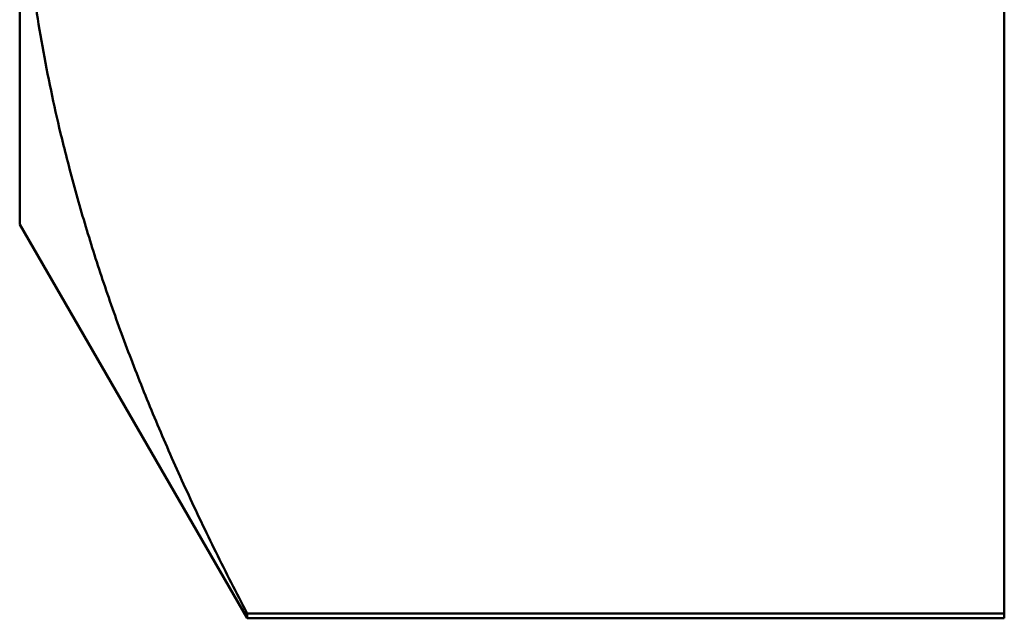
# Model space of a CAD drawing. Header units: millimetres. Extents: x -117 to 734, y -69 to 356.
# Tile 11 of 16: x 47.36 to 54.86, y 182.35 to 186.91. Entities that reach past the tile are written whole.
import ezdxf

# ---------------------------------------------------------------- set-up
doc = ezdxf.new("R2010")
doc.units = ezdxf.units.MM
doc.layers.add('Видимый контур (ГОСТ)', color=7, linetype='Continuous', lineweight=50)

msp = doc.modelspace()

# ---------------------------------------------------------------- linework, layer by layer
at = {"layer": 'Видимый контур (ГОСТ)'}
for p, q in [((54.8611, 182.3895), (54.8611, 194.8795)), ((47.3611, 188.6345), (47.3611, 185.3521)), ((47.3611, 185.3521), (49.0931, 182.3521)), ((49.0931, 182.3521), (49.0931, 182.3895)), ((49.0931, 182.3895), (54.8611, 182.3895)), ((49.0931, 182.3521), (54.8611, 182.3521)), ((54.8611, 182.3895), (54.8611, 182.3521))]:
    msp.add_line(p, q, dxfattribs=at)
msp.add_rational_spline([(47.3611, 188.6345), (47.3611, 185.6921), (49.0931, 182.3895)], [1, 1.03618555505, 1.01173739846], degree=2, dxfattribs=at)

doc.saveas('drawing.dxf')
